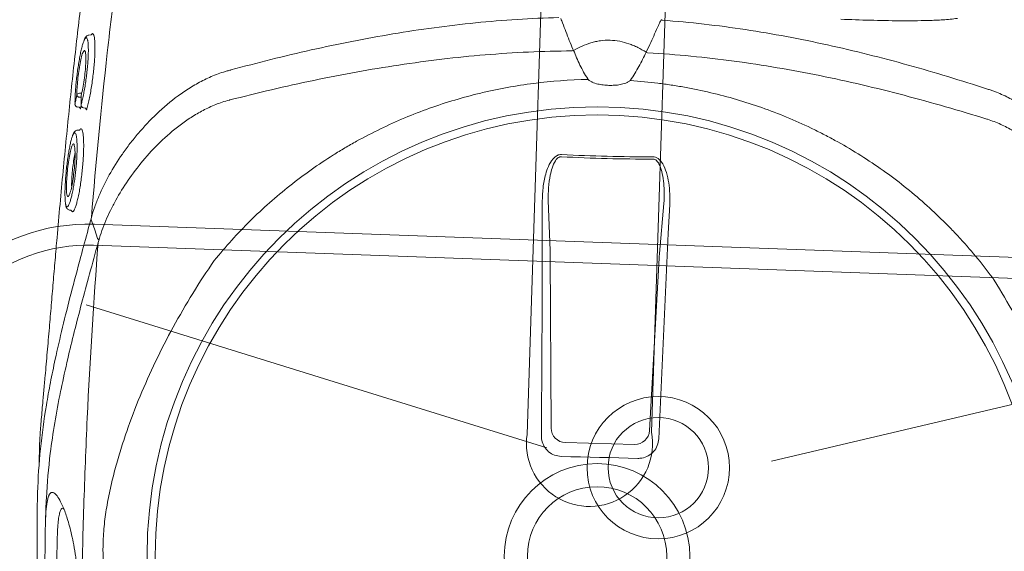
# Model space of a CAD drawing. Header units: millimetres. Extents: x 297264 to 416219, y -77299 to -23696.
# Tile 51 of 187: x 304621 to 304855, y -26385 to -26259. Entities that reach past the tile are written whole.
import ezdxf

# ---------------------------------------------------------------- set-up
doc = ezdxf.new("R2010")
doc.units = ezdxf.units.MM
doc.header["$LTSCALE"] = 2.5
for name, color, linetype, lineweight in [('CKD Equipments', 252, 'Continuous', 0), ('EQUIPMENT', 210, 'Continuous', 0), ('HATCH LIGHT', 250, 'Continuous', 0), ('K Equipment', 30, 'Continuous', 9)]:
    doc.layers.add(name, color=color, linetype=linetype, lineweight=lineweight)

# ---------------------------------------------------------------- blocks, each defined once
blk = doc.blocks.new('H-WASH')
at = {"layer": 'CKD Equipments', "color": 4}
for p, q in [((-2.566, -16.927), (-13.624, -13.925)), ((2.781, -17.054), (14.192, -13.925))]:
    blk.add_line(p, q, dxfattribs=at)
for points in [[(-13.5, -38), (13.5, -38, 0.414214), (18, -33.5), (18, -16.5, 0.414214), (13.5, -12), (-13.5, -12, 0.414214), (-18, -16.5), (-18, -33.5, 0.414214)], [(-13.5, -37.5), (13.5, -37.5, 0.414214), (17.5, -33.5), (17.5, -16.5, 0.414214), (13.5, -12.5), (-13.5, -12.5, 0.414214), (-17.5, -16.5), (-17.5, -33.5, 0.414214)]]:
    blk.add_lwpolyline(points, format="xyb", close=True, dxfattribs=at)
for radius in [1.693, 1.193]:
    blk.add_circle((0.1, -17.305), radius, dxfattribs=at)
blk = doc.blocks.new('G$C62143A14')
at = {"linetype": 'Continuous', "lineweight": 0}
for p, q in [((48.57, 345.63), (48.03, 345.57)), ((45.34, 329.13), (45.33, 329.04)), ((45.95, 328.38), (46.32, 328.34)), ((46.82, 328.73), (46.75, 328.33)), ((46.79, 328.96), (46.78, 328.89)), ((47.41, 328.22), (47.77, 328.17)), ((46.65, 322.92), (46.12, 322.87)), ((159.41, 298.28), (158.51, 310.14)), ((186.05, 310.43), (185.4, 298.56)), ((44.97, 303.8), (45.36, 303.77)), ((45.65, 303.41), (45.51, 303.55)), ((45.8, 303.47), (45.65, 303.41)), ((49.57, 299.48), (50.21, 302.26)), ((185.36, 297.41), (184.56, 256.36)), ((161.16, 256.1), (159.47, 297.14)), ((181.11, 252.93), (164.68, 252.75))]:
    blk.add_line(p, q, dxfattribs=at)
at = {"linetype": 'Continuous', "lineweight": 0, "flags": 128}
for points in [[(158.93, 254.16), (158.73, 261.15), (158.52, 268.13), (158.3, 275.11), (158.08, 282.09), (157.85, 289.07), (157.62, 296.03), (157.38, 303), (157.14, 309.95)], [(187.42, 310.28), (187.32, 303.32), (187.24, 296.35), (187.15, 289.38), (187.08, 282.4), (187.01, 275.42), (186.94, 268.44), (186.88, 261.45), (186.82, 254.46)], [(50.36, 301.27), (50.36, 301.27), (50.36, 301.27)], [(51.87, 297.29), (51.12, 299.29), (50.37, 301.26)], [(182.02, 249.63), (179.75, 249.61), (177.48, 249.59), (175.2, 249.56), (172.93, 249.54), (170.66, 249.51), (168.39, 249.49), (166.11, 249.46), (163.84, 249.43)]]:
    blk.add_lwpolyline(points, dxfattribs=at)
at = {"linetype": 'Continuous', "lineweight": 0}
for radius in [106.93, 105, 22.05, 16.56]:
    blk.add_circle((173.18, 226), radius, dxfattribs=at)
for centre, radius, start, end in [((177.96, 356.51), 6.29, 334.3284, 337.7748), ((157.61, 342.91), 6.49, 29.2266, 32.2639), ((157.41, 358.16), 13.42, 294.4256, 295.9261), ((186.11, 358.47), 13.42, 245.3063, 246.8069), ((46.34, 331.01), 0.662, 90.4906, 162.5797), ((46.36, 331.4), 0.685, 195.9711, 268.143), ((46.03, 329.07), 0.7, 182.9235, 263.468), ((47.48, 328.91), 0.7, 181.8037, 263.5226), ((168.31, 679.42), 358.79, 268.8832, 272.3492), ((168.31, 679.3), 358.14, 268.8832, 272.3493), ((164.68, 256.28), 3.53, 182.7979, 269.9804), ((181.03, 256.45), 3.53, 271.252, 358.4345)]:
    blk.add_arc(centre, radius, start, end, dxfattribs=at)
for centre, major_axis, start_param, end_param in [((159.19, 296.52), (0.09, -3.5), 1.744011, 2.093077), ((185.66, 296.81), (-0.02, -3.5), 4.190109, 4.539174)]:
    blk.add_ellipse(centre, major_axis=major_axis, ratio=0.086139, start_param=start_param, end_param=end_param, dxfattribs=at)
for points, knots in [([(48.93, 381.81), (48.6, 379.21), (47.9, 373.59), (47.04, 365.37), (46.3, 357.46), (45.69, 350.42), (45.11, 343.22), (44.57, 335.88), (44.05, 328.44), (43.55, 320.81), (43.08, 313.03), (42.64, 305.12), (42.26, 298.03), (41.95, 291.8), (41.68, 286.4), (41.42, 281.01), (41.15, 275.42), (40.92, 270.71), (40.72, 266.92), (40.56, 263.77), (40.38, 260.45), (40.21, 257.38), (40.08, 254.83), (39.98, 252.7), (39.9, 250.79), (39.84, 248.9), (39.83, 247.83), (39.91, 243.32)], [0, 0, 0, 0, 0.063316, 0.137046, 0.187379, 0.237747, 0.288072, 0.337874, 0.387718, 0.437523, 0.488782, 0.540075, 0.591317, 0.625909, 0.660493, 0.695746, 0.730982, 0.771161, 0.791716, 0.812265, 0.841912, 0.872106, 0.896195, 0.920292, 0.944907, 0.969526, 1, 1, 1, 1]), ([(50.21, 302.26), (50.81, 315.39), (51.6, 328.49), (53.06, 348.08), (53.59, 354.61), (54.76, 367.64), (55.39, 374.15), (56.07, 380.65)], [0, 0, 0, 0, 0.5, 0.5, 0.75, 0.75, 1, 1, 1, 1]), ([(254.16, 356.97), (253.59, 356.87), (253.02, 356.78), (251.88, 356.63), (251.31, 356.57), (249.59, 356.4), (248.44, 356.3), (245, 356.08), (242.7, 355.98), (238.08, 355.85), (235.77, 355.81), (231.14, 355.77), (228.82, 355.77), (226.5, 355.78)], [0, 0, 0, 0, 0.0625, 0.0625, 0.125, 0.125, 0.25, 0.25, 0.5, 0.5, 0.75, 0.75, 1, 1, 1, 1]), ([(82.05, 338.49), (88.31, 340.43), (94.62, 342.26), (104.17, 344.77), (107.37, 345.57), (113.78, 347.08), (117, 347.79), (126.68, 349.77), (133.19, 350.9), (143.02, 352.25), (146.31, 352.64), (152.9, 353.29), (156.2, 353.56), (159.5, 353.76)], [0, 0, 0, 0, 0.25, 0.25, 0.375, 0.375, 0.5, 0.5, 0.75, 0.75, 0.875, 0.875, 1, 1, 1, 1]), ([(159.99, 353.53), (160.13, 353.19), (160.28, 352.84), (160.43, 352.5), (160.72, 351.82), (161.01, 351.14), (161.3, 350.47), (161.59, 349.79), (161.88, 349.11), (162.18, 348.43), (162.47, 347.76), (162.76, 347.08), (163.05, 346.4)], [0.0002616, 0.0002616, 0.0002616, 0.0002616, 0.00188464, 0.00188464, 0.00188464, 0.00508207, 0.00508207, 0.00508207, 0.00827951, 0.00827951, 0.00827951, 0.01147698, 0.01147698, 0.01147698, 0.01147698]), ([(180.5, 346.27), (181.01, 347.27), (181.28, 347.96), (181.56, 348.64), (181.83, 349.32), (182.11, 350.01), (182.38, 350.69), (182.66, 351.38), (182.94, 352.06), (183.21, 352.74), (183.35, 353.09), (183.49, 353.44), (183.64, 353.79)], [0, 0, 0, 0, 0.00319655, 0.00319655, 0.00319655, 0.00639307, 0.00639307, 0.00639307, 0.00958958, 0.00958958, 0.00958958, 0.01121538, 0.01121538, 0.01121538, 0.01121538]), ([(184.11, 354.02), (187.42, 353.89), (190.73, 353.7), (197.33, 353.19), (200.62, 352.87), (210.48, 351.74), (217.01, 350.75), (226.74, 348.97), (229.97, 348.33), (236.41, 346.95), (239.63, 346.22), (249.23, 343.92), (255.57, 342.23), (261.88, 340.42)], [0, 0, 0, 0, 0.125, 0.125, 0.25, 0.25, 0.5, 0.5, 0.625, 0.625, 0.75, 0.75, 1, 1, 1, 1]), ([(180.5, 346.27), (179.86, 346.65), (179.19, 347.01), (178.15, 347.48), (177.8, 347.62), (177.09, 347.9), (176.73, 348.02), (174.91, 348.58), (173.41, 348.82), (171.09, 348.8), (170.32, 348.73), (169.18, 348.53), (168.8, 348.44), (168.06, 348.25), (167.7, 348.14), (165.9, 347.54), (164.56, 346.88), (163.28, 346.09)], [0, 0, 0, 0, 0.125, 0.125, 0.1875, 0.1875, 0.25, 0.25, 0.5, 0.5, 0.625, 0.625, 0.6875, 0.6875, 0.75, 0.75, 1, 1, 1, 1]), ([(47.01, 344.4), (46.98, 344.33), (46.88, 344.11), (46.69, 343.49), (46.46, 342.54), (46.24, 341.39), (46.03, 340.08), (45.84, 338.67), (45.67, 337.16), (45.53, 335.62), (45.42, 334.09), (45.34, 332.62), (45.3, 331.25), (45.3, 330.07), (45.32, 329.43), (45.34, 329.13)], [0, 0, 0, 0, 0.034967, 0.11668, 0.198521, 0.28284, 0.363401, 0.446271, 0.52675, 0.609595, 0.689692, 0.772207, 0.85087, 0.93183, 1, 1, 1, 1]), ([(46.79, 328.96), (46.87, 329.3), (47.03, 330), (47.26, 331.25), (47.48, 332.65), (47.66, 334.12), (47.82, 335.66), (47.94, 337.19), (48.02, 338.69), (48.07, 340.09), (48.07, 341.38), (48.03, 342.5), (47.95, 343.44), (47.87, 344.05), (47.8, 344.27), (47.79, 344.33)], [0, 0, 0, 0, 0.081121, 0.164592, 0.245691, 0.329206, 0.409093, 0.49132, 0.570813, 0.652715, 0.73066, 0.81084, 0.889237, 0.969944, 1, 1, 1, 1]), ([(48.03, 345.57), (47.98, 345.55), (47.79, 345.55), (47.54, 345.37), (47.32, 345.13), (47.17, 344.9), (47.09, 344.69), (47.01, 344.4)], [0, 0, 0, 0, 0.085263, 0.298133, 0.53129, 0.85157, 1, 1, 1, 1]), ([(47.79, 344.33), (47.76, 344.44), (47.68, 344.73), (47.54, 344.94), (47.34, 344.96), (47.17, 344.77), (47.05, 344.49), (47.01, 344.4)], [0, 0, 0, 0, 0.142974, 0.381895, 0.621008, 0.867279, 1, 1, 1, 1]), ([(49.13, 345.73), (49.16, 345.68), (49.25, 345.55), (49.38, 345.02), (49.51, 344.18), (49.59, 343.09), (49.63, 341.8), (49.62, 340.35), (49.57, 338.78), (49.47, 337.13), (49.34, 335.45), (49.17, 333.78), (48.96, 332.16), (48.73, 330.64), (48.47, 329.22), (48.28, 328.43), (48.19, 328.03)], [0, 0, 0, 0, 0.036944, 0.111064, 0.185167, 0.25898, 0.332797, 0.405887, 0.478972, 0.551758, 0.624553, 0.69822, 0.771885, 0.845998, 0.920119, 1, 1, 1, 1]), ([(48.57, 345.63), (48.57, 345.63), (48.63, 345.76), (48.69, 345.8), (48.74, 345.83)], [0, 0, 0, 0, 0.031421, 1, 1, 1, 1]), ([(48.74, 345.83), (48.76, 345.86), (48.87, 345.99), (49, 345.97), (49.09, 345.79), (49.13, 345.73)], [0, 0, 0, 0, 0.160118, 0.714475, 1, 1, 1, 1]), ([(162.9, 345.95), (156.01, 345.65), (149.15, 345.08), (138.9, 343.85), (135.48, 343.38), (128.69, 342.33), (125.3, 341.74), (115.17, 339.84), (108.47, 338.36), (98.51, 335.9), (95.2, 335.04), (88.61, 333.25), (85.33, 332.31), (82.06, 331.35)], [0, 0, 0, 0, 0.25, 0.25, 0.375, 0.375, 0.5, 0.5, 0.75, 0.75, 0.875, 0.875, 1, 1, 1, 1]), ([(163.28, 346.09), (163.79, 344.92), (164.33, 343.78), (165.22, 342.1), (165.53, 341.55), (166.18, 340.47), (166.53, 339.93), (166.9, 339.41)], [0, 0, 0, 0, 0.5, 0.5, 0.75, 0.75, 1, 1, 1, 1]), ([(177.03, 339.52), (177.39, 340.05), (177.72, 340.59), (178.35, 341.69), (178.65, 342.25), (179.5, 343.94), (180.02, 345.1), (180.5, 346.27)], [0, 0, 0, 0, 0.25, 0.25, 0.5, 0.5, 1, 1, 1, 1]), ([(262.02, 333.28), (258.73, 334.18), (255.43, 335.04), (248.8, 336.69), (245.48, 337.48), (235.46, 339.73), (228.74, 341.06), (218.57, 342.75), (215.17, 343.26), (208.35, 344.16), (204.93, 344.56), (194.65, 345.57), (187.78, 345.99), (180.88, 346.15)], [0, 0, 0, 0, 0.125, 0.125, 0.25, 0.25, 0.5, 0.5, 0.625, 0.625, 0.75, 0.75, 1, 1, 1, 1]), ([(46.83, 341.5), (46.92, 341.67), (47.11, 342.02), (47.29, 341.92), (47.35, 341.55), (47.35, 341.5)], [0, 0, 0, 0, 0.4462454, 0.9349282, 1, 1, 1, 1]), ([(45.71, 331.21), (45.69, 331.75), (45.67, 332.78), (45.76, 334.81), (45.94, 336.87), (46.19, 338.84), (46.49, 340.42), (46.71, 341.33), (46.82, 341.49), (46.83, 341.5)], [0, 0, 0, 0, 0.170858, 0.332147, 0.492014, 0.656195, 0.819988, 0.986588, 1, 1, 1, 1]), ([(47.35, 341.5), (47.4, 341.27), (47.51, 340.77), (47.56, 339.28), (47.52, 337.42), (47.37, 335.36), (47.13, 333.35), (46.9, 331.99), (46.76, 331.38), (46.73, 331.23)], [0, 0, 0, 0, 0.140566, 0.301933, 0.463305, 0.622013, 0.785773, 0.94855, 1, 1, 1, 1]), ([(79.75, 293.03), (82.31, 296.45), (85.04, 299.7), (90.82, 305.84), (93.86, 308.74), (100.26, 314.21), (103.61, 316.77), (108.01, 319.76), (108.9, 320.35), (110.69, 321.5), (111.6, 322.06), (114.34, 323.72), (116.19, 324.76), (121.81, 327.74), (125.65, 329.52), (133.49, 332.64), (137.5, 334), (142.63, 335.43), (143.66, 335.7), (145.73, 336.21), (146.78, 336.46), (149.91, 337.15), (152, 337.55), (158.29, 338.58), (162.49, 339.04), (166.97, 339.32)], [0, 0, 0, 0, 0.125, 0.125, 0.25, 0.25, 0.375, 0.375, 0.40625, 0.40625, 0.4375, 0.4375, 0.5, 0.5, 0.625, 0.625, 0.75, 0.75, 0.78125, 0.78125, 0.8125, 0.8125, 0.875, 0.875, 1, 1, 1, 1]), ([(166.9, 339.41), (166.97, 339.32), (167.04, 339.24), (167.21, 339.09), (167.3, 339.02), (167.59, 338.84), (167.79, 338.74), (168.21, 338.57), (168.43, 338.5), (168.86, 338.38), (169.08, 338.33), (169.74, 338.21), (170.18, 338.15), (171.08, 338.08), (171.53, 338.07), (172.43, 338.08), (172.88, 338.1), (173.77, 338.19), (174.21, 338.25), (174.86, 338.39), (175.08, 338.45), (175.51, 338.58), (175.72, 338.65), (176.14, 338.83), (176.35, 338.93), (176.63, 339.12), (176.72, 339.19), (176.89, 339.34), (176.96, 339.43), (177.03, 339.52)], [0, 0, 0, 0, 0.03125, 0.03125, 0.0625, 0.0625, 0.125, 0.125, 0.1875, 0.1875, 0.25, 0.25, 0.375, 0.375, 0.5, 0.5, 0.625, 0.625, 0.75, 0.75, 0.8125, 0.8125, 0.875, 0.875, 0.9375, 0.9375, 0.96875, 0.96875, 1, 1, 1, 1]), ([(176.96, 339.43), (179.33, 339.32), (181.45, 339.19), (184.64, 338.91), (185.7, 338.8), (187.83, 338.55), (188.88, 338.42), (194.15, 337.67), (198.29, 336.84), (206.46, 334.76), (210.49, 333.5), (216.42, 331.29), (218.39, 330.49), (221.31, 329.22), (222.28, 328.78), (224.21, 327.87), (225.17, 327.41), (229.93, 325.02), (233.59, 322.91), (240.66, 318.33), (244.06, 315.86), (248.96, 311.86), (250.56, 310.48), (252.91, 308.34), (253.69, 307.62), (255.22, 306.14), (255.98, 305.39), (259.71, 301.59), (262.53, 298.39), (265.16, 295.03)], [0, 0, 0, 0, 0.0625, 0.0625, 0.09375, 0.09375, 0.125, 0.125, 0.25, 0.25, 0.375, 0.375, 0.4375, 0.4375, 0.46875, 0.46875, 0.5, 0.5, 0.625, 0.625, 0.75, 0.75, 0.8125, 0.8125, 0.84375, 0.84375, 0.875, 0.875, 1, 1, 1, 1]), ([(261.89, 340.42), (262.18, 340.34), (262.47, 340.26), (263.05, 340.09), (263.34, 340), (264.19, 339.71), (264.75, 339.51), (266.4, 338.85), (267.46, 338.35), (269.53, 337.27), (270.53, 336.68), (272.48, 335.43), (273.41, 334.77), (276.1, 332.73), (277.76, 331.28), (280.86, 328.24), (282.3, 326.66), (283.99, 324.62), (284.32, 324.21), (284.96, 323.38), (285.28, 322.97), (286.2, 321.73), (286.79, 320.9), (288.47, 318.4), (289.48, 316.71), (291.29, 313.34), (292.1, 311.64), (293.13, 309.09), (293.45, 308.23), (294.02, 306.53), (294.28, 305.68), (294.5, 304.84)], [0, 0, 0, 0, 0.015625, 0.015625, 0.03125, 0.03125, 0.0625, 0.0625, 0.125, 0.125, 0.1875, 0.1875, 0.25, 0.25, 0.375, 0.375, 0.5, 0.5, 0.53125, 0.53125, 0.5625, 0.5625, 0.625, 0.625, 0.75, 0.75, 0.875, 0.875, 0.9375, 0.9375, 1, 1, 1, 1]), ([(50.2, 302.21), (50.41, 303.06), (50.64, 303.91), (51.18, 305.63), (51.48, 306.49), (52.46, 309.06), (53.22, 310.78), (54.96, 314.19), (55.94, 315.9), (57.56, 318.43), (58.13, 319.28), (59.03, 320.54), (59.34, 320.96), (59.96, 321.8), (60.29, 322.21), (61.93, 324.29), (63.33, 325.9), (66.37, 329.01), (68, 330.49), (70.64, 332.59), (71.56, 333.27), (73.48, 334.56), (74.47, 335.17), (76.51, 336.3), (77.56, 336.82), (79.2, 337.51), (79.75, 337.73), (80.6, 338.03), (80.88, 338.13), (81.46, 338.31), (81.75, 338.4), (82.04, 338.48)], [0, 0, 0, 0, 0.0625, 0.0625, 0.125, 0.125, 0.25, 0.25, 0.375, 0.375, 0.4375, 0.4375, 0.46875, 0.46875, 0.5, 0.5, 0.625, 0.625, 0.75, 0.75, 0.8125, 0.8125, 0.875, 0.875, 0.9375, 0.9375, 0.96875, 0.96875, 0.984375, 0.984375, 1, 1, 1, 1]), ([(292.69, 299.36), (292.26, 300.96), (291.71, 302.57), (290.72, 305), (290.36, 305.81), (289.6, 307.43), (289.2, 308.23), (287.91, 310.65), (286.95, 312.24), (284.85, 315.42), (283.7, 316.99), (281.18, 320.09), (279.83, 321.59), (276.94, 324.47), (275.4, 325.86), (272.9, 327.8), (272.03, 328.43), (270.67, 329.33), (270.21, 329.62), (269.28, 330.18), (268.8, 330.46), (267.36, 331.24), (266.37, 331.72), (264.32, 332.57), (263.27, 332.94), (262.17, 333.24)], [0, 0, 0, 0, 0.125, 0.125, 0.1875, 0.1875, 0.25, 0.25, 0.375, 0.375, 0.5, 0.5, 0.625, 0.625, 0.75, 0.75, 0.8125, 0.8125, 0.84375, 0.84375, 0.875, 0.875, 0.9375, 0.9375, 1, 1, 1, 1]), ([(45.34, 329.13), (45.4, 329.49), (45.46, 329.84), (45.52, 330.2), (45.58, 330.54), (45.64, 330.87), (45.71, 331.21)], [0, 0, 0, 0, 0.002000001, 0.002000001, 0.002000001, 0.003901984, 0.003901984, 0.003901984, 0.003901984]), ([(46.33, 331.68), (46.41, 331.68), (46.49, 331.68), (46.57, 331.68), (46.69, 331.69), (46.81, 331.69), (46.83, 331.69)], [0.0007933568, 0.0007933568, 0.0007933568, 0.0007933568, 0.0011395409, 0.0011395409, 0.0011395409, 0.0016472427, 0.0016472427, 0.0016472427, 0.0016472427]), ([(46.74, 330.72), (46.69, 330.72), (46.56, 330.72), (46.42, 330.72), (46.34, 330.72)], [0, 0, 0, 0, 0.397181, 1, 1, 1, 1]), ([(46.73, 331.23), (46.74, 330.87), (46.75, 330.51), (46.76, 330.15), (46.77, 329.75), (46.78, 329.36), (46.79, 328.96)], [0, 0, 0, 0, 0.002000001, 0.002000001, 0.002000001, 0.004171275, 0.004171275, 0.004171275, 0.004171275]), ([(81.91, 331.3), (81.36, 331.14), (80.83, 330.96), (79.77, 330.57), (79.26, 330.35), (77.73, 329.68), (76.75, 329.18), (75.33, 328.37), (74.86, 328.09), (73.94, 327.5), (73.48, 327.2), (72.15, 326.27), (71.29, 325.63), (68.84, 323.63), (67.32, 322.21), (64.5, 319.27), (63.18, 317.74), (60.74, 314.58), (59.62, 312.99), (57.58, 309.77), (56.66, 308.15), (55.43, 305.71), (55.04, 304.9), (54.31, 303.27), (53.97, 302.45), (53.04, 300), (52.53, 298.38), (52.13, 296.78)], [0, 0, 0, 0, 0.03125, 0.03125, 0.0625, 0.0625, 0.125, 0.125, 0.15625, 0.15625, 0.1875, 0.1875, 0.25, 0.25, 0.375, 0.375, 0.5, 0.5, 0.625, 0.625, 0.75, 0.75, 0.8125, 0.8125, 0.875, 0.875, 1, 1, 1, 1]), ([(46.32, 328.34), (46.36, 328.33), (46.44, 328.31), (46.52, 328.25), (46.56, 328.19), (46.57, 328.18), (46.57, 328.17), (46.57, 328.17), (46.57, 328.16)], [0, 0, 0, 0, 0.254985, 0.463826, 0.637296, 0.783337, 0.926867, 1, 1, 1, 1]), ([(46.75, 328.33), (46.73, 328.23), (46.71, 328.14), (46.67, 328.01), (46.66, 327.97), (46.63, 327.96), (46.62, 327.96), (46.61, 327.98), (46.6, 327.99), (46.59, 328.04), (46.58, 328.07), (46.58, 328.14), (46.58, 328.15), (46.57, 328.16)], [0, 0, 0, 0, 0.25, 0.25, 0.5, 0.5, 0.625, 0.625, 0.75, 0.75, 0.875, 0.875, 1, 1, 1, 1]), ([(47.77, 328.17), (47.78, 328.17), (47.82, 328.17), (47.9, 328.14), (47.97, 328.08), (48.01, 328.02), (48.01, 328), (48.01, 327.99), (48.01, 327.99)], [0, 0, 0, 0, 0.005493, 0.289143, 0.515025, 0.705708, 0.87243, 1, 1, 1, 1]), ([(48.19, 328.03), (48.18, 327.98), (48.15, 327.87), (48.1, 327.78), (48.05, 327.81), (48.02, 327.89), (48.01, 327.98), (48.01, 327.99)], [0, 0, 0, 0, 0.170931, 0.43557, 0.700344, 0.964272, 1, 1, 1, 1]), ([(47.15, 323.14), (47.22, 323.01), (47.36, 322.78), (47.52, 322.03), (47.64, 321.1), (47.73, 319.94), (47.78, 318.6), (47.78, 317.11), (47.75, 315.53), (47.67, 313.89), (47.55, 312.24), (47.4, 310.61), (47.22, 309.05), (47.01, 307.61), (46.77, 306.32), (46.53, 305.23), (46.28, 304.37), (46.03, 303.74), (45.88, 303.56), (45.8, 303.47)], [0, 0, 0, 0, 0.066966, 0.12566, 0.184351, 0.242449, 0.30055, 0.358196, 0.415842, 0.473121, 0.530398, 0.588231, 0.646066, 0.704525, 0.762985, 0.822038, 0.881088, 0.940546, 1, 1, 1, 1]), ([(46.65, 322.92), (46.66, 322.94), (46.72, 323.08), (46.78, 323.12), (46.83, 323.14)], [0, 0, 0, 0, 0.269637, 1, 1, 1, 1]), ([(46.83, 323.14), (46.86, 323.17), (46.97, 323.31), (47.07, 323.21), (47.15, 323.14)], [0, 0, 0, 0, 0.258674, 1, 1, 1, 1]), ([(45.11, 321.69), (45.09, 321.64), (45, 321.45), (44.84, 320.86), (44.63, 319.96), (44.44, 318.85), (44.25, 317.58), (44.09, 316.19), (43.95, 314.73), (43.84, 313.22), (43.76, 311.73), (43.71, 310.29), (43.69, 308.94), (43.71, 307.72), (43.77, 306.65), (43.85, 305.81), (43.93, 305.27), (43.99, 305.12), (44, 305.09)], [0, 0, 0, 0, 0.023226, 0.092931, 0.162639, 0.232676, 0.302714, 0.372201, 0.441684, 0.510683, 0.579678, 0.648044, 0.716408, 0.784299, 0.852186, 0.919822, 0.987451, 1, 1, 1, 1]), ([(44.77, 305.11), (44.81, 305.22), (44.93, 305.5), (45.13, 306.21), (45.35, 307.2), (45.55, 308.37), (45.74, 309.69), (45.91, 311.11), (46.04, 312.6), (46.14, 314.11), (46.21, 315.58), (46.24, 316.99), (46.22, 318.29), (46.18, 319.46), (46.1, 320.44), (46, 321.18), (45.92, 321.48), (45.89, 321.6)], [0, 0, 0, 0, 0.045419, 0.115839, 0.186799, 0.257754, 0.32863, 0.399501, 0.469663, 0.539816, 0.608957, 0.678085, 0.746838, 0.815591, 0.884388, 0.95319, 1, 1, 1, 1]), ([(46.12, 322.87), (46.08, 322.84), (45.89, 322.85), (45.64, 322.67), (45.42, 322.43), (45.27, 322.2), (45.19, 321.99), (45.11, 321.69)], [0, 0, 0, 0, 0.0760045, 0.2920195, 0.5221541, 0.8303026, 1, 1, 1, 1]), ([(45.89, 321.6), (45.87, 321.66), (45.81, 321.92), (45.67, 322.18), (45.47, 322.26), (45.28, 322.08), (45.16, 321.8), (45.11, 321.69)], [0, 0, 0, 0, 0.074975, 0.308763, 0.600633, 0.840221, 1, 1, 1, 1]), ([(157.14, 309.95), (157.13, 311.04), (157.12, 313.22), (157.56, 316.01), (158.26, 318.33), (159.01, 319.82), (159.93, 320.77), (160.64, 321.18), (161.14, 321.21), (161.33, 321.23)], [0, 0, 0, 0, 0.25332, 0.506196, 0.65059, 0.817687, 0.886369, 0.955719, 1, 1, 1, 1]), ([(161.31, 320.69), (161.18, 320.69), (160.86, 320.66), (160.54, 320.45), (160.2, 320.13), (159.65, 319.36), (159.16, 317.99), (158.7, 315.82), (158.44, 313.21), (158.49, 311.17), (158.51, 310.14)], [0, 0, 0, 0, 0.034894, 0.07906, 0.092988, 0.155615, 0.320186, 0.468315, 0.732642, 1, 1, 1, 1]), ([(182.99, 321.46), (183.22, 321.44), (183.67, 321.42), (184.43, 321.02), (185.38, 320.07), (186.27, 318.31), (186.94, 316.01), (187.36, 313.28), (187.4, 311.36), (187.42, 310.28)], [0, 0, 0, 0, 0.0522268, 0.1042313, 0.1923821, 0.3606157, 0.5543927, 0.7486822, 1, 1, 1, 1]), ([(186.05, 310.43), (186.05, 311.45), (186.05, 313.24), (185.78, 315.8), (185.34, 317.95), (184.73, 319.59), (184.06, 320.51), (183.55, 320.86), (183.22, 320.94), (183.06, 320.93), (183.01, 320.93)], [0, 0, 0, 0, 0.265211, 0.46586, 0.668447, 0.834858, 0.915193, 0.958561, 0.988769, 1, 1, 1, 1]), ([(44.19, 307.56), (44.18, 307.58), (44.1, 307.78), (44.03, 308.8), (43.99, 310.49), (44.06, 312.55), (44.21, 314.67), (44.44, 316.66), (44.72, 318.23), (44.92, 319.03), (45.02, 319.2), (45.03, 319.21)], [0, 0, 0, 0, 0.015121, 0.155418, 0.294804, 0.433435, 0.572075, 0.71203, 0.853105, 0.994782, 1, 1, 1, 1]), ([(45.51, 319.2), (45.57, 319.04), (45.69, 318.64), (45.79, 317.29), (45.81, 315.44), (45.72, 313.35), (45.53, 311.24), (45.28, 309.37), (44.99, 307.95), (44.8, 307.52), (44.72, 307.33)], [0, 0, 0, 0, 0.0984, 0.230543, 0.361452, 0.492139, 0.623641, 0.756097, 0.8899, 1, 1, 1, 1]), ([(45.03, 319.21), (45.08, 319.31), (45.23, 319.62), (45.41, 319.65), (45.5, 319.28), (45.51, 319.2)], [0, 0, 0, 0, 0.294516, 0.862877, 1, 1, 1, 1]), ([(45.26, 309.38), (45.24, 309.62), (45.2, 310.29), (45.23, 311.82), (45.32, 313.71), (45.49, 315.53), (45.65, 316.8), (45.75, 317.23), (45.77, 317.32)], [0, 0, 0, 0, 0.1171914, 0.3236173, 0.5316923, 0.7421657, 0.9517971, 1, 1, 1, 1]), ([(44.47, 307), (44.44, 307.01), (44.33, 307.03), (44.25, 307.33), (44.19, 307.56)], [0, 0, 0, 0, 0.26459, 1, 1, 1, 1]), ([(44.72, 307.33), (44.7, 307.27), (44.61, 307.01), (44.53, 307.01), (44.47, 307)], [0, 0, 0, 0, 0.212645, 1, 1, 1, 1]), ([(44, 305.09), (44.04, 304.8), (44.09, 304.57), (44.21, 304.32), (44.42, 304.02), (44.64, 303.9), (44.97, 303.8)], [0, 0, 0, 0, 0.150992, 0.540293, 0.796534, 1, 1, 1, 1]), ([(44, 305.09), (44.04, 304.95), (44.14, 304.63), (44.26, 304.57), (44.32, 304.54)], [0, 0, 0, 0, 0.453626, 1, 1, 1, 1]), ([(44.32, 304.54), (44.44, 304.58), (44.58, 304.62), (44.74, 305.04), (44.77, 305.11)], [0, 0, 0, 0, 0.8365957, 1, 1, 1, 1]), ([(45.51, 303.55), (45.47, 303.56), (45.41, 303.59), (45.37, 303.74), (45.36, 303.77)], [0, 0, 0, 0, 0.735294, 1, 1, 1, 1]), ([(50.2, 302.21), (50.19, 302.14), (50.18, 302.06), (50.17, 301.89), (50.18, 301.81), (50.21, 301.64), (50.23, 301.56), (50.28, 301.41), (50.32, 301.34), (50.36, 301.27)], [0, 0, 0, 0, 0.25, 0.25, 0.5, 0.5, 0.75, 0.75, 1, 1, 1, 1]), ([(50.2, 302.21), (50.2, 302.22), (50.2, 302.22), (50.21, 302.23), (50.21, 302.24), (50.21, 302.25), (50.21, 302.26)], [0, 0, 0, 0, 0.00003361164, 0.00003361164, 0.00003361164, 0.00009841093, 0.00009841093, 0.00009841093, 0.00009841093]), ([(45.6, 147.31), (45.02, 149.63), (44.08, 153.42), (43.14, 158.58), (42.52, 162.49), (42.07, 166.08), (41.78, 169.32), (41.57, 172.51), (41.43, 175.54), (41.32, 178.54), (41.24, 181.43), (41.18, 184.13), (41.11, 187.04), (41.05, 190.57), (40.96, 194.84), (40.86, 199.86), (40.72, 205.12), (40.58, 210.4), (40.42, 215.41), (40.27, 220), (40.12, 224.07), (39.98, 227.69), (39.87, 230.87), (39.8, 233.7), (39.73, 239.01), (39.98, 246.66), (40.84, 255.43), (41.86, 262.6), (42.9, 268.77), (44.25, 275.81), (46, 283.98), (47.78, 291.81), (49.04, 297.24), (49.57, 299.48)], [0, 0, 0, 0, 0.0593635, 0.0971043, 0.1348438, 0.1667324, 0.198607, 0.2201848, 0.2417788, 0.2633349, 0.278122, 0.2929063, 0.3080418, 0.3231723, 0.3441056, 0.3655953, 0.3864814, 0.4080077, 0.4295299, 0.4486306, 0.4683357, 0.4884205, 0.5086324, 0.5289688, 0.5492243, 0.6333183, 0.7152132, 0.756242, 0.7972696, 0.8516973, 0.906117, 0.9611972, 1, 1, 1, 1]), ([(52.02, 296.33), (51.42, 293.79), (50.23, 288.7), (48.59, 281.61), (47.1, 274.85), (45.67, 268), (44.9, 263.56), (44.47, 261.16)], [0, 0, 0, 0, 0.192621, 0.385484, 0.57846, 0.771235, 1, 1, 1, 1]), ([(55.29, 128.94), (54.17, 142.82), (53.27, 156.72), (51.87, 184.59), (51.39, 198.55), (50.98, 219.52), (50.9, 226.52), (50.84, 240.51), (50.86, 247.5), (51.08, 268.46), (51.45, 282.4), (52.02, 296.33)], [0, 0, 0, 0, 0.25, 0.25, 0.5, 0.5, 0.625, 0.625, 0.75, 0.75, 1, 1, 1, 1]), ([(265.16, 295.03), (266.9, 292.42), (268.56, 289.8), (271.72, 284.5), (273.22, 281.83), (276.08, 276.42), (277.43, 273.7), (279.98, 268.18), (281.17, 265.39), (283.41, 259.74), (284.44, 256.91), (285.85, 252.62), (286.3, 251.18), (287.14, 248.29), (287.54, 246.84), (288.29, 243.91), (288.64, 242.44), (289.27, 239.47), (289.55, 237.97), (290.02, 234.96), (290.22, 233.44), (290.43, 231.13), (290.49, 230.35), (290.55, 229.19), (290.56, 228.8), (290.59, 228.01), (290.6, 227.62), (290.62, 225.65), (290.56, 224.09), (290.35, 221.02), (290.18, 219.49), (289.77, 216.47), (289.52, 214.97), (288.95, 211.99), (288.63, 210.51), (287.95, 207.58), (287.58, 206.12), (286.8, 203.23), (286.38, 201.79), (285.07, 197.5), (284.11, 194.66), (280.98, 186.21), (278.56, 180.65), (274.42, 172.38), (272.96, 169.66), (269.9, 164.27), (268.3, 161.61), (266.62, 158.98)], [0, 0, 0, 0, 0.0625, 0.0625, 0.125, 0.125, 0.1875, 0.1875, 0.25, 0.25, 0.3125, 0.3125, 0.34375, 0.34375, 0.375, 0.375, 0.40625, 0.40625, 0.4375, 0.4375, 0.46875, 0.46875, 0.484375, 0.484375, 0.492188, 0.492188, 0.5, 0.5, 0.53125, 0.53125, 0.5625, 0.5625, 0.59375, 0.59375, 0.625, 0.625, 0.65625, 0.65625, 0.6875, 0.6875, 0.75, 0.75, 0.875, 0.875, 0.9375, 0.9375, 1, 1, 1, 1]), ([(81.21, 156.98), (79.47, 159.59), (77.81, 162.21), (74.65, 167.51), (73.14, 170.18), (70.29, 175.58), (68.94, 178.31), (66.39, 183.83), (65.2, 186.62), (62.96, 192.26), (61.93, 195.1), (60.52, 199.39), (60.07, 200.83), (59.22, 203.72), (58.82, 205.17), (58.08, 208.1), (57.73, 209.57), (57.1, 212.54), (56.82, 214.04), (56.34, 217.05), (56.15, 218.57), (55.94, 220.88), (55.88, 221.66), (55.82, 222.82), (55.8, 223.21), (55.78, 224), (55.77, 224.39), (55.75, 226.36), (55.8, 227.92), (56.02, 230.99), (56.19, 232.52), (56.6, 235.54), (56.85, 237.04), (57.42, 240.02), (57.73, 241.5), (58.42, 244.43), (58.79, 245.89), (59.57, 248.78), (59.98, 250.22), (61.29, 254.51), (62.26, 257.35), (65.39, 265.8), (67.81, 271.36), (71.95, 279.63), (73.4, 282.35), (76.46, 287.74), (78.07, 290.4), (79.75, 293.03)], [0, 0, 0, 0, 0.0625, 0.0625, 0.125, 0.125, 0.1875, 0.1875, 0.25, 0.25, 0.3125, 0.3125, 0.34375, 0.34375, 0.375, 0.375, 0.40625, 0.40625, 0.4375, 0.4375, 0.46875, 0.46875, 0.484375, 0.484375, 0.492187, 0.492187, 0.5, 0.5, 0.53125, 0.53125, 0.5625, 0.5625, 0.59375, 0.59375, 0.625, 0.625, 0.65625, 0.65625, 0.6875, 0.6875, 0.75, 0.75, 0.875, 0.875, 0.9375, 0.9375, 1, 1, 1, 1]), ([(44.47, 261.16), (44.44, 260.98), (43.93, 258.18), (43.23, 253.09), (42.27, 244.62), (41.92, 237.77), (41.88, 232.66), (41.9, 230.93), (41.91, 230.14)], [0, 0, 0, 0, 0.016162, 0.250764, 0.485322, 0.836539, 0.925214, 1, 1, 1, 1]), ([(163.84, 249.43), (163.3, 249.48), (162.2, 249.57), (160.74, 250.39), (159.63, 251.6), (159.05, 252.94), (158.97, 253.82), (158.93, 254.16)], [0, 0, 0, 0, 0.216319, 0.432689, 0.648031, 0.863773, 1, 1, 1, 1]), ([(186.82, 254.46), (186.77, 253.91), (186.65, 252.81), (185.8, 251.35), (184.55, 250.26), (183.21, 249.71), (182.35, 249.65), (182.02, 249.63)], [0, 0, 0, 0, 0.21899, 0.438068, 0.655087, 0.870478, 1, 1, 1, 1]), ([(42.51, 207.1), (42.47, 208.53), (42.43, 209.94), (42.38, 211.68), (42.37, 212.02), (42.35, 212.71), (42.34, 213.05), (42.31, 214.05), (42.29, 214.71), (42.25, 215.99), (42.23, 216.62), (42.2, 217.54), (42.19, 217.85), (42.17, 218.45), (42.16, 218.74), (42.12, 220.18), (42.08, 221.26), (42.04, 222.76), (42.02, 223.24), (41.99, 224.18), (41.98, 224.63), (41.95, 225.92), (41.93, 226.71), (41.91, 228.15), (41.9, 228.82), (41.9, 229.73), (41.9, 230.03), (41.91, 230.59), (41.91, 230.86), (41.94, 232.14), (41.98, 232.98), (42.12, 234.36), (42.22, 234.91), (42.39, 235.55), (42.46, 235.73), (42.56, 235.96), (42.6, 236.03), (42.68, 236.16), (42.72, 236.22), (42.93, 236.46), (43.12, 236.55), (43.54, 236.51), (43.78, 236.38), (44.29, 235.92), (44.57, 235.59), (45.17, 234.68), (45.49, 234.11), (45.93, 233.22), (46.01, 233.03), (46.19, 232.64), (46.28, 232.43), (46.55, 231.79), (46.73, 231.32), (47.11, 230.3), (47.3, 229.74), (47.69, 228.53), (47.89, 227.87), (48.28, 226.45), (48.47, 225.69), (48.86, 224.02), (49.05, 223.12), (49.33, 221.64), (49.42, 221.13), (49.59, 220.08), (49.68, 219.53), (49.84, 218.41), (49.92, 217.83), (50.04, 216.92), (50.07, 216.61), (50.15, 215.99), (50.18, 215.67), (50.35, 214.08), (50.46, 212.76), (50.59, 210.72), (50.63, 210.02), (50.68, 208.96), (50.7, 208.61), (50.72, 207.9), (50.73, 207.54), (50.76, 206.48), (50.77, 205.78), (50.78, 204.72), (50.78, 204.37), (50.78, 203.67), (50.77, 203.32), (50.75, 201.59), (50.71, 200.26), (50.62, 198.67), (50.6, 198.36), (50.56, 197.73), (50.54, 197.42), (50.47, 196.51), (50.42, 195.92), (50.26, 194.23), (50.14, 193.18), (49.94, 191.7), (49.87, 191.23), (49.73, 190.31), (49.65, 189.88), (49.43, 188.62), (49.27, 187.85), (48.95, 186.43), (48.79, 185.78), (48.55, 184.87), (48.46, 184.58), (48.3, 184.02), (48.22, 183.75), (47.82, 182.47), (47.5, 181.62), (46.89, 180.21), (46.6, 179.63), (46.18, 178.94), (46.04, 178.74), (45.78, 178.39), (45.65, 178.25), (45.28, 177.9), (45.05, 177.77), (44.63, 177.73), (44.44, 177.82), (44.09, 178.2), (43.94, 178.5), (43.73, 179.13), (43.66, 179.37), (43.57, 179.79), (43.54, 179.94), (43.48, 180.25), (43.46, 180.41), (43.32, 181.28), (43.24, 182.12), (43.14, 183.4), (43.12, 183.66), (43.09, 184.22), (43.07, 184.52), (43.03, 185.44), (43, 186.1), (42.95, 187.54), (42.93, 188.32), (42.89, 189.61), (42.88, 190.05), (42.86, 190.98), (42.85, 191.47), (42.82, 192.99), (42.79, 194.06), (42.76, 195.79), (42.75, 196.38), (42.73, 197.3), (42.72, 197.62), (42.71, 198.25), (42.7, 198.57), (42.67, 200.18), (42.64, 201.5), (42.6, 203.56), (42.58, 204.26), (42.54, 205.68), (42.53, 206.39), (42.51, 207.1)], [0, 0, 0, 0, 0.015625, 0.015625, 0.019531, 0.019531, 0.023438, 0.023438, 0.03125, 0.03125, 0.039063, 0.039063, 0.042969, 0.042969, 0.046875, 0.046875, 0.0625, 0.0625, 0.070313, 0.070313, 0.078125, 0.078125, 0.09375, 0.09375, 0.109375, 0.109375, 0.117188, 0.117188, 0.125, 0.125, 0.15625, 0.15625, 0.1875, 0.1875, 0.203125, 0.203125, 0.210938, 0.210938, 0.21875, 0.21875, 0.25, 0.25, 0.28125, 0.28125, 0.3125, 0.3125, 0.34375, 0.34375, 0.351563, 0.351563, 0.359375, 0.359375, 0.375, 0.375, 0.390625, 0.390625, 0.40625, 0.40625, 0.421875, 0.421875, 0.4375, 0.4375, 0.445313, 0.445313, 0.453125, 0.453125, 0.460938, 0.460938, 0.464844, 0.464844, 0.46875, 0.46875, 0.484375, 0.484375, 0.492188, 0.492188, 0.496094, 0.496094, 0.5, 0.5, 0.507813, 0.507813, 0.511719, 0.511719, 0.515625, 0.515625, 0.53125, 0.53125, 0.535156, 0.535156, 0.539063, 0.539063, 0.546875, 0.546875, 0.5625, 0.5625, 0.570313, 0.570313, 0.578125, 0.578125, 0.59375, 0.59375, 0.609375, 0.609375, 0.617188, 0.617188, 0.625, 0.625, 0.65625, 0.65625, 0.6875, 0.6875, 0.703125, 0.703125, 0.71875, 0.71875, 0.75, 0.75, 0.78125, 0.78125, 0.8125, 0.8125, 0.828125, 0.828125, 0.835938, 0.835938, 0.84375, 0.84375, 0.875, 0.875, 0.882812, 0.882812, 0.890625, 0.890625, 0.90625, 0.90625, 0.921875, 0.921875, 0.929687, 0.929687, 0.9375, 0.9375, 0.953125, 0.953125, 0.960937, 0.960937, 0.964844, 0.964844, 0.96875, 0.96875, 0.984375, 0.984375, 0.992187, 0.992187, 1, 1, 1, 1]), ([(46.04, 232.96), (45.93, 232.9), (45.82, 232.85), (45.71, 232.79), (45.71, 232.79), (45.71, 232.79), (45.71, 232.79), (45.67, 232.77), (45.51, 232.69), (45.3, 232.13), (45.07, 231.17), (44.91, 229.76), (44.83, 227.85), (44.82, 225.75), (44.86, 223.64), (44.91, 221.68), (44.99, 219.24), (45.09, 216.5), (45.19, 213.73), (45.27, 211.36), (45.34, 209.15), (45.38, 207.84), (45.4, 207.18)], [-0.090918, -0.090918, -0.090918, -0.090918, 0, 0, 0, 0, 0, 0, 0.026213, 0.13292, 0.239613, 0.348571, 0.457474, 0.569041, 0.626082, 0.683094, 0.752821, 0.824315, 0.874905, 0.926701, 0.963078, 1, 1, 1, 1])]:
    blk.add_open_spline(points, degree=3, knots=knots, dxfattribs=at)
for points in [[(183.79, 354.13), (183.85, 354.1), (183.91, 354.07), (183.96, 354.04)], [(183.96, 354.04), (184.01, 354.01), (184.06, 354.01), (184.11, 354.02)], [(163.05, 346.4), (163.06, 346.39), (163.08, 346.39), (163.1, 346.38)], [(162.96, 345.94), (162.94, 345.94), (162.92, 345.95), (162.9, 345.95)], [(180.88, 346.15), (180.86, 346.14), (180.84, 346.13), (180.83, 346.13)], [(261.88, 340.42), (261.88, 340.42), (261.88, 340.42), (261.89, 340.42)], [(82.05, 338.49), (82.05, 338.49), (82.04, 338.48), (82.04, 338.48)], [(262.17, 333.24), (262.12, 333.25), (262.07, 333.27), (262.02, 333.28)], [(82.06, 331.35), (82.01, 331.33), (81.96, 331.32), (81.91, 331.3)], [(50.36, 301.27), (50.36, 301.27), (50.36, 301.27), (50.37, 301.26)], [(51.87, 297.29), (52.01, 297.13), (52.1, 296.95), (52.13, 296.78)], [(52.13, 296.78), (52.09, 296.63), (52.06, 296.48), (52.02, 296.33)]]:
    blk.add_open_spline(points, degree=3, dxfattribs=at)
at = {"layer": 'CKD Equipments'}
blk.add_arc((170.42, 252.78), 15, 173.8395, 12.3466, dxfattribs=at)
blk.add_arc((170.42, 252.78), 15, 173.8395, 12.3466, dxfattribs=at)
blk.add_arc((170.42, 252.78), 15, 173.8395, 12.3466, dxfattribs=at)
blk.add_arc((170.42, 252.78), 15, 173.8395, 12.3466, dxfattribs=at)
blk.add_arc((170.42, 252.78), 15, 173.8395, 12.3466, dxfattribs=at)
blk.add_arc((170.42, 252.78), 15, 173.8395, 12.3466, dxfattribs=at)
at = {"layer": 'EQUIPMENT'}
for points in [[(184.49, 414.24), (185.08, 255.99)], [(184.49, 414.24), (185.08, 255.99)], [(184.49, 414.24), (185.08, 255.99)], [(184.49, 414.24), (185.08, 255.99)], [(184.49, 414.24), (185.08, 255.99)], [(184.49, 414.24), (185.08, 255.99)], [(184.49, 414.24), (185.08, 255.99)], [(184.49, 414.24), (185.08, 255.99)], [(155.51, 254.39), (154.92, 413.78)], [(155.51, 254.39), (154.92, 413.78)], [(155.51, 254.39), (154.92, 413.78)], [(155.51, 254.39), (154.92, 413.78)], [(155.51, 254.39), (154.92, 413.78)], [(155.51, 254.39), (154.92, 413.78)], [(155.51, 254.39), (154.92, 413.78)], [(155.51, 254.39), (154.92, 413.78)]]:
    blk.add_lwpolyline(points, dxfattribs=at)
blk.add_arc((170.42, 252.78), 15, 173.8395, 12.3466, dxfattribs=at)
blk.add_arc((170.42, 252.78), 15, 173.8395, 12.3466, dxfattribs=at)

msp = doc.modelspace()

# ---------------------------------------------------------------- hatches: boundary and pattern name
at = {"layer": 'HATCH LIGHT', "true_color": 0x636466}
h = msp.add_hatch(dxfattribs=at)
h.set_pattern_fill('ANSI32', color=251, scale=6)
h.set_pattern_definition([(45, (233893.35, -46725.026), (-40.411153, 40.411153), []), (45, (233920.29, -46725.026), (-40.411153, 40.411153), [])])
h.paths.add_polyline_path([(311036.19, -32589.97), (310842.25, -32638.82), (311023.79, -33359.69), (298471.14, -33359.58, -0.000263), (298456.61, -33559.58), (311280.4, -33559.7)])
h.paths.add_polyline_path([(298885.09, -25157.06), (298685, -25157.06, -0.011972), (298203.78, -34256.03), (298404.38, -34256.03, 0.01196)])
h.paths.add_polyline_path([(298868.71, -25697.6), (308547.65, -26046.56, 0.003501), (309041.72, -26800.64), (309209.35, -26691.53), (308659.24, -25850.46), (298874.95, -25497.7, -0.000262)])
h = msp.add_hatch(dxfattribs=at)
h.set_pattern_fill('ANSI36', color=251, scale=7)
h.set_pattern_definition([(45, (233893.352, -46725.026), (11.786586, 43.2174826), [55.5625, -11.1125, 0, -11.1125])])
h.paths.add_polyline_path([(304993.75, -26788.95), (305933.14, -26822.82), (305960.88, -26053.37), (308491.94, -26144.62), (308958.47, -26856.03), (309041.72, -26800.64, -0.003501), (308547.65, -26046.56), (305494.78, -25936.69, -0.403697), (305880.37, -26336.43, -1), (305080.37, -26336.43, -0.424809), (305494.78, -25936.69), (301662.25, -25798.4), (301658.65, -25898.26), (305021.49, -26019.5)])

# ---------------------------------------------------------------- block references
at = {"layer": 'CKD Equipments', "ltscale": 0.25, "rotation": 357.9373069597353}
msp.add_blockref('G$C62143A14', (304577.2, -26605.95), dxfattribs=at)
at = {"layer": 'K Equipment', "xscale": 10, "yscale": 10, "zscale": 10, "rotation": 357.9351876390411}
msp.add_blockref('H-WASH', (304778.19, -26192.28), dxfattribs=at)

doc.saveas('drawing.dxf')
